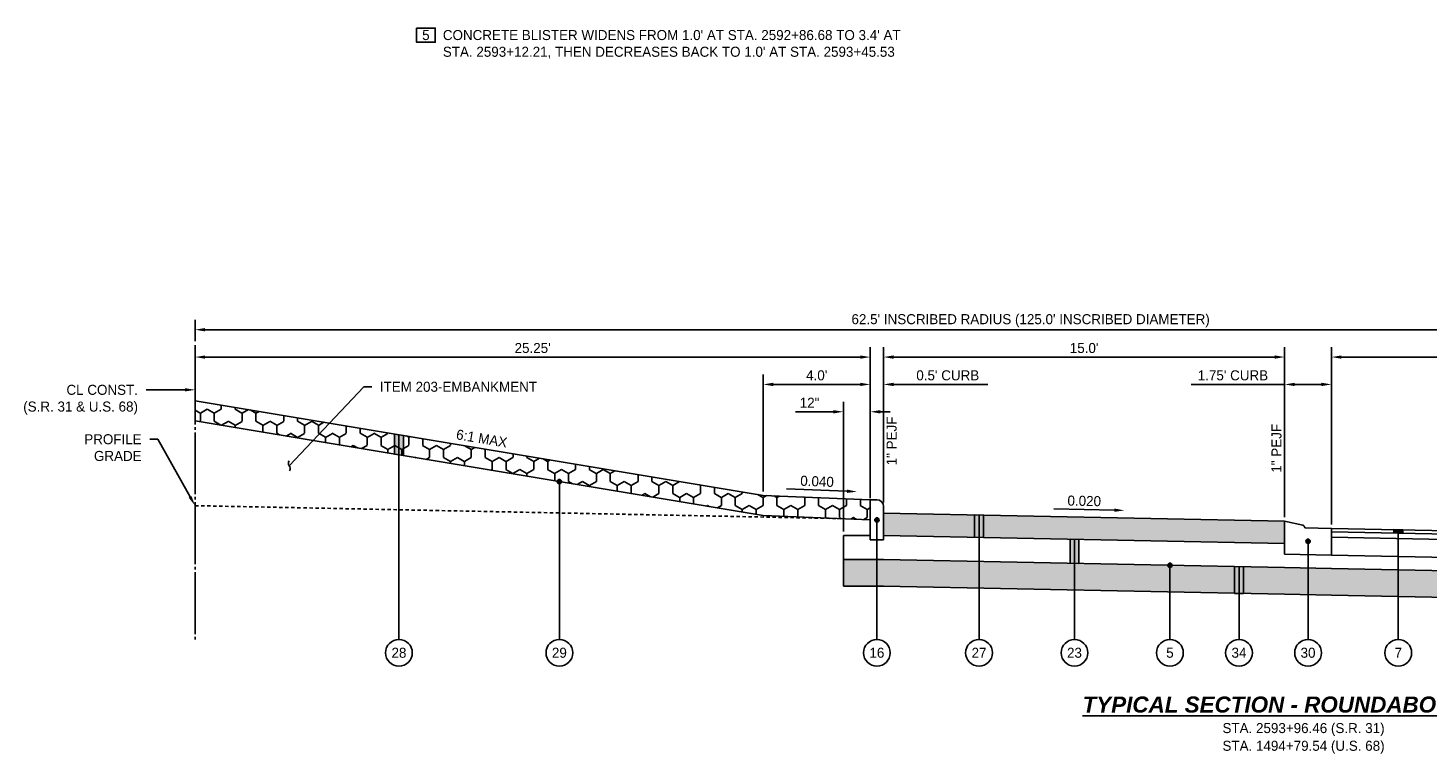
# Model space of a CAD drawing. Header units: feet. Extents: x 904 to 1979, y -2403 to -1843.
# Tile 23 of 34: x 1876 to 1928, y -2037 to -2009. Entities that reach past the tile are written whole.
import ezdxf
from ezdxf import colors
from ezdxf.entities.mleader import LeaderData, LeaderLine
from ezdxf.math import Vec2, Vec3

# ---------------------------------------------------------------- set-up
doc = ezdxf.new("R2010")
doc.units = ezdxf.units.FT
doc.header["$MEASUREMENT"] = 0
doc.linetypes.add('cl', pattern=[5, 0.09375, -0.09375, 4.625, -0.09375, 0.09375])
doc.linetypes.add('HIDDEN', pattern=[0.375, 0.25, -0.125])
for name, color, linetype in [('GE_P_CL', 180, 'cl'), ('RD_P_Text', 1, 'Continuous'), ('SC_Shading1', 247, 'Continuous'), ('SC_Shading1_Resurfacing', 247, 'Continuous')]:
    doc.layers.add(name, color=color, linetype=linetype)
doc.styles.add('Slanted-Normal', font='font31.shx', dxfattribs={"height": 0.1})
doc.styles.get("Standard").update_dxf_attribs({"font": 'font31.shx'})
doc.dimstyles.new('COEC', dxfattribs={"dimscale": 13.9, "dimtxt": 0.18, "dimasz": 0.18, "dimexe": 0.18, "dimexo": 0.0625, "dimgap": 0.09, "dimtad": 1, "dimzin": 0, "dimdsep": 46, "dimtxsty": 'Standard', "dimcen": 0.09, "dimclrd": 256, "dimclre": 256, "dimclrt": 256, "dimaunit": 1, "dimadec": 4, "dimazin": 0, "dimtfac": 1, "dimtofl": 0, "dimtmove": 0, "dimatfit": 3, "dimfxl": 1, "dimtolj": 1, "dimtzin": 0, "dimlwd": -1, "dimlwe": -1, "dimarcsym": 0})

# ---------------------------------------------------------------- blocks, each defined once
blk = doc.blocks.new('*D1179')
at = {"layer": 'Defpoints', "color": 0, "transparency": 16777216}
for p in [(1882.37, -2021.255), (1882.37, -2021.7), (1907.62, -2027.035)]:
    blk.add_point(p, dxfattribs=at)
at = {"layer": 'RD_P_Text', "transparency": 16777216}
for p, q in [((1882.37, -2021.405), (1882.37, -2022.075)), ((1907.62, -2026.885), (1907.62, -2021.325)), ((1907.245, -2021.7), (1882.745, -2021.7))]:
    blk.add_line(p, q, dxfattribs=at)
for points in [[(1882.745, -2021.638), (1882.745, -2021.763), (1882.37, -2021.7)], [(1907.245, -2021.638), (1907.245, -2021.763), (1907.62, -2021.7)]]:
    blk.add_solid(points, dxfattribs=at)
at = {"layer": 'RD_P_Text', "transparency": 16777216, "insert": (1894.995, -2021.363), "char_height": 0.375, "attachment_point": 5}
blk.add_mtext("\\A1;25.25'", dxfattribs=at)
blk = doc.blocks.new('*D1180')
at = {"layer": 'Defpoints', "color": 0, "transparency": 16777216}
for p in [(1882.37, -2020.678), (1882.37, -2021.255), (1944.87, -2028.505)]:
    blk.add_point(p, dxfattribs=at)
at = {"layer": 'RD_P_Text', "transparency": 16777216}
for p, q in [((1882.37, -2021.105), (1882.37, -2020.303)), ((1944.87, -2028.355), (1944.87, -2020.303)), ((1944.495, -2020.678), (1882.745, -2020.678))]:
    blk.add_line(p, q, dxfattribs=at)
for points in [[(1882.745, -2020.615), (1882.745, -2020.74), (1882.37, -2020.678)], [(1944.495, -2020.615), (1944.495, -2020.74), (1944.87, -2020.678)]]:
    blk.add_solid(points, dxfattribs=at)
at = {"layer": 'RD_P_Text', "transparency": 16777216, "insert": (1913.62, -2020.34), "char_height": 0.375, "attachment_point": 5}
blk.add_mtext("\\A1;62.5' INSCRIBED RADIUS (125.0' INSCRIBED DIAMETER)", dxfattribs=at)
blk = doc.blocks.new('*D1181')
at = {"layer": 'Defpoints', "color": 0, "transparency": 16777216}
for p in [(1907.62, -2022.723), (1907.62, -2027.125), (1908.12, -2027.285)]:
    blk.add_point(p, dxfattribs=at)
at = {"layer": 'RD_P_Text', "transparency": 16777216}
for p, q in [((1907.62, -2026.975), (1907.62, -2022.348)), ((1908.12, -2027.135), (1908.12, -2022.348)), ((1907.245, -2022.723), (1906.87, -2022.723)), ((1908.495, -2022.723), (1912.014, -2022.723))]:
    blk.add_line(p, q, dxfattribs=at)
for points in [[(1907.245, -2022.66), (1907.245, -2022.785), (1907.62, -2022.723)], [(1908.495, -2022.66), (1908.495, -2022.785), (1908.12, -2022.723)]]:
    blk.add_solid(points, dxfattribs=at)
at = {"layer": 'RD_P_Text', "transparency": 16777216, "insert": (1910.521, -2022.385), "char_height": 0.375, "attachment_point": 5}
blk.add_mtext("\\A1;0.5' CURB", dxfattribs=at)
blk = doc.blocks.new('*D1182')
at = {"layer": 'Defpoints', "color": 0, "transparency": 16777216}
for p in [(1908.12, -2021.7), (1908.12, -2027.285), (1923.12, -2027.835)]:
    blk.add_point(p, dxfattribs=at)
at = {"layer": 'RD_P_Text', "transparency": 16777216}
for p, q in [((1908.12, -2027.135), (1908.12, -2021.325)), ((1923.12, -2027.685), (1923.12, -2021.325)), ((1922.745, -2021.7), (1908.495, -2021.7))]:
    blk.add_line(p, q, dxfattribs=at)
for points in [[(1908.495, -2021.638), (1908.495, -2021.763), (1908.12, -2021.7)], [(1922.745, -2021.638), (1922.745, -2021.763), (1923.12, -2021.7)]]:
    blk.add_solid(points, dxfattribs=at)
at = {"layer": 'RD_P_Text', "transparency": 16777216, "insert": (1915.62, -2021.363), "char_height": 0.375, "attachment_point": 5}
blk.add_mtext("\\A1;15.0'", dxfattribs=at)
blk = doc.blocks.new('*D1183')
at = {"layer": 'Defpoints', "color": 0, "transparency": 16777216}
for p in [(1923.12, -2022.723), (1923.12, -2027.835), (1924.87, -2028.105)]:
    blk.add_point(p, dxfattribs=at)
at = {"layer": 'RD_P_Text', "transparency": 16777216}
for p, q in [((1923.12, -2027.685), (1923.12, -2022.348)), ((1924.87, -2027.955), (1924.87, -2022.348)), ((1923.12, -2022.723), (1919.626, -2022.723)), ((1924.495, -2022.723), (1923.495, -2022.723))]:
    blk.add_line(p, q, dxfattribs=at)
for points in [[(1923.495, -2022.66), (1923.495, -2022.785), (1923.12, -2022.723)], [(1924.495, -2022.66), (1924.495, -2022.785), (1924.87, -2022.723)]]:
    blk.add_solid(points, dxfattribs=at)
at = {"layer": 'RD_P_Text', "transparency": 16777216, "insert": (1921.186, -2022.385), "char_height": 0.375, "attachment_point": 5}
blk.add_mtext("\\A1;1.75' CURB", dxfattribs=at)
blk = doc.blocks.new('*D1184')
at = {"layer": 'Defpoints', "color": 0, "transparency": 16777216}
for p in [(1924.87, -2021.7), (1924.87, -2028.105), (1944.87, -2028.505)]:
    blk.add_point(p, dxfattribs=at)
at = {"layer": 'RD_P_Text', "transparency": 16777216}
for p, q in [((1924.87, -2027.955), (1924.87, -2021.325)), ((1944.87, -2028.355), (1944.87, -2021.325)), ((1944.495, -2021.7), (1925.245, -2021.7))]:
    blk.add_line(p, q, dxfattribs=at)
for points in [[(1925.245, -2021.638), (1925.245, -2021.763), (1924.87, -2021.7)], [(1944.495, -2021.638), (1944.495, -2021.763), (1944.87, -2021.7)]]:
    blk.add_solid(points, dxfattribs=at)
at = {"layer": 'RD_P_Text', "transparency": 16777216, "insert": (1934.87, -2021.363), "char_height": 0.375, "attachment_point": 5}
blk.add_mtext("\\A1;20.0'", dxfattribs=at)
blk = doc.blocks.new('*D1189')
at = {"layer": 'Defpoints', "color": 0, "transparency": 16777216}
for p in [(1903.62, -2022.723), (1903.62, -2026.875), (1907.62, -2027.125)]:
    blk.add_point(p, dxfattribs=at)
at = {"layer": 'RD_P_Text', "transparency": 16777216}
for p, q in [((1903.62, -2026.725), (1903.62, -2022.348)), ((1907.62, -2026.975), (1907.62, -2022.348)), ((1907.245, -2022.723), (1903.995, -2022.723))]:
    blk.add_line(p, q, dxfattribs=at)
for points in [[(1903.995, -2022.66), (1903.995, -2022.785), (1903.62, -2022.723)], [(1907.245, -2022.66), (1907.245, -2022.785), (1907.62, -2022.723)]]:
    blk.add_solid(points, dxfattribs=at)
at = {"layer": 'RD_P_Text', "transparency": 16777216, "insert": (1905.62, -2022.385), "char_height": 0.375, "attachment_point": 5}
blk.add_mtext("\\A1;4.0'", dxfattribs=at)
blk = doc.blocks.new('_Integral')
at = {"color": 0, "linetype": 'ByBlock', "lineweight": -2}
for centre, start, end in [((0.44, -0.09), 102, 168), ((-0.44, 0.09), 282, 348)]:
    blk.add_arc(centre, 0.454, start, end, dxfattribs=at)
blk = doc.blocks.new('*D1429')
at = {"layer": 'Defpoints', "color": 0, "transparency": 16777216}
for p in [(1906.62, -2023.745), (1907.62, -2027.035), (1906.62, -2028.368)]:
    blk.add_point(p, dxfattribs=at)
at = {"layer": 'RD_P_Text', "transparency": 16777216}
for p, q in [((1906.62, -2028.218), (1906.62, -2023.37)), ((1907.62, -2026.885), (1907.62, -2023.37)), ((1906.245, -2023.745), (1904.832, -2023.745)), ((1907.995, -2023.745), (1908.37, -2023.745))]:
    blk.add_line(p, q, dxfattribs=at)
for points in [[(1906.245, -2023.683), (1906.245, -2023.808), (1906.62, -2023.745)], [(1907.995, -2023.683), (1907.995, -2023.808), (1907.62, -2023.745)]]:
    blk.add_solid(points, dxfattribs=at)
at = {"layer": 'RD_P_Text', "transparency": 16777216, "insert": (1905.351, -2023.408), "char_height": 0.375, "attachment_point": 5}
blk.add_mtext('\\A1;12"', dxfattribs=at)

msp = doc.modelspace()

# ---------------------------------------------------------------- hatches: boundary and pattern name
at = {"layer": 'RD_P_Text'}
h = msp.add_hatch(color=256, dxfattribs=at)
h.dxf.hatch_style = 1
h.paths.add_polyline_path([(1889.828, -2024.576), (1890.161, -2024.632), (1890.161, -2025.382), (1889.828, -2025.326)])
h = msp.add_hatch(color=256, dxfattribs=at)
h.dxf.hatch_style = 1
edge = h.paths.add_edge_path()
edge.add_arc((1895.995, -2026.354), 0.08, 0, 360)
h = msp.add_hatch(color=256, dxfattribs=at)
h.dxf.hatch_style = 1
edge = h.paths.add_edge_path()
edge.add_arc((1907.87, -2027.785), 0.08, 0, 360)
h = msp.add_hatch(color=256, dxfattribs=at)
h.dxf.hatch_style = 1
h.paths.add_polyline_path([(1911.524, -2027.603), (1911.857, -2027.61), (1911.857, -2028.443), (1911.524, -2028.436)])
h = msp.add_hatch(color=256, dxfattribs=at)
h.dxf.hatch_style = 1
h.paths.add_polyline_path([(1927.203, -2028.151), (1927.536, -2028.158), (1927.536, -2028.283), (1927.203, -2028.276)])
h = msp.add_hatch(color=256, dxfattribs=at)
h.dxf.hatch_style = 1
h.paths.add_polyline_path([(1915.094, -2028.508), (1915.427, -2028.514), (1915.427, -2029.415), (1915.094, -2029.409)])
h = msp.add_hatch(color=256, dxfattribs=at)
h.dxf.hatch_style = 1
edge = h.paths.add_edge_path()
edge.add_arc((1923.995, -2028.587), 0.08, 0, 360)
h = msp.add_hatch(color=256, dxfattribs=at)
h.dxf.hatch_style = 1
edge = h.paths.add_edge_path()
edge.add_arc((1918.83, -2029.483), 0.08, 0, 360)
h = msp.add_hatch(color=256, dxfattribs=at)
h.dxf.hatch_style = 1
h.paths.add_polyline_path([(1921.246, -2029.532), (1921.579, -2029.538), (1921.579, -2030.538), (1921.246, -2030.532)])
at = {"layer": 'SC_Shading1'}
h = msp.add_hatch(dxfattribs=at)
h.set_pattern_fill('WICKER', color=256, scale=1.5)
h.set_pattern_definition([(0, (22.9745, 2.6855), (0, 1.5), [0.439335, -0.257355, 0.621315, -0.18198]), (0, (22.9745, 2.5035), (0, 1.5), [0.621315, -0.257355, 0.439335, -0.18198]), (0, (23.4138, 3.5642), (0, 1.5), [0.621315, -0.257355, 0.439335, -0.18198]), (0, (23.4138, 3.7462), (0, 1.5), [0.439335, -0.257355, 0.621315, -0.18198]), (90, (23.2318, 2.6855), (-1.5, 9e-17), [0.439335, -0.257355, 0.621315, -0.18198]), (90, (23.4138, 2.6855), (-1.5, 9e-17), [0.621315, -0.257355, 0.439335, -0.18198]), (90, (24.2925, 2.9429), (-1.5, 9e-17), [0.621315, -0.18198, 0.439335, -0.257355]), (90, (24.4745, 3.1249), (-1.5, 9e-17), [0.439335, -0.18198, 0.621315, -0.257355]), (135, (23.7245, 2.3749), (-1.4999962, -1.4999962), [0.439335, -0.257355, 0.36396, -0.257355, 0.621315, -0.18198]), (135, (23.8532, 2.5035), (-1.4999962, -1.4999962), [0.621315, -0.257355, 0.36396, -0.257355, 0.439335, -0.18198]), (135, (24.7318, 2.8675), (-1.4999962, -1.4999962), [0.36396, -0.257355, 0.621315, -0.18198, 0.439335, -0.257355]), (135, (24.7318, 3.1249), (-1.4999962, -1.4999962), [0.36396, -0.257355, 0.439335, -0.18198, 0.621315, -0.257355]), (45, (23.8532, 2.2462), (-1.4999962, 1.4999962), [0.36396, -0.257355, 0.439335, -0.18198, 0.621315, -0.257355]), (45, (23.5958, 2.2462), (-1.4999962, 1.4999962), [0.36396, -0.257355, 0.621315, -0.18198, 0.439335, -0.257355]), (45, (22.7925, 2.6855), (-1.4999962, 1.4999962), [0.439335, -0.18198, 0.621315, -0.257355, 0.36396, -0.257355]), (45, (22.5351, 2.6855), (-1.4999962, 1.4999962), [0.621315, -0.18198, 0.439335, -0.257355, 0.36396, -0.257355])])
h.paths.add_polyline_path([(1908.12, -2030.269), (1923.12, -2030.569), (1944.87, -2031.004), (1947.37, -2031.204), (1947.37, -2030.204), (1944.87, -2030.004), (1923.12, -2029.569), (1908.12, -2029.269), (1906.62, -2029.269), (1906.62, -2030.269)])
at = {"layer": 'SC_Shading1_Resurfacing'}
h = msp.add_hatch(dxfattribs=at)
h.set_pattern_fill('Y', color=256, scale=2.4)
h.set_pattern_definition([(330, (0.5196, 0), (0.77942343, 0.45000098), [0.3, -0.6]), (330, (0, 0), (0.77942343, 0.45000098), [0.3, -0.6]), (90, (0.2598, 0.45), (-0.779424, 0.45), [0.3, -0.6]), (90, (0, 0), (-0.779424, 0.45), [0.3, -0.6]), (30, (0, 0.3), (-5.7e-07, 0.90000098), [0.3, -0.6]), (30, (0.2598, 0.75), (-5.7e-07, 0.90000098), [0.3, -0.6])])
h.paths.add_polyline_path([(1882.37, -2023.333), (1882.37, -2024.083), (1903.62, -2027.625), (1907.62, -2027.785), (1907.62, -2027.035), (1903.62, -2026.875)])
at = {"layer": 'SC_Shading1_Resurfacing', "true_color": 0x7ac1d6}
h = msp.add_hatch(dxfattribs=at)
h.set_pattern_fill('BOX', color=133, scale=0.3)
h.paths.add_polyline_path([(1908.12, -2027.535), (1908.12, -2028.368), (1923.12, -2028.668), (1923.12, -2027.835)])

# ---------------------------------------------------------------- linework, layer by layer
at = {"layer": 'GE_P_CL', "ltscale": 0.5, "flags": 128}
msp.add_lwpolyline([(1882.37, -2032.255), (1882.37, -2021.255)], dxfattribs=at)
at = {"layer": 'RD_P_Text'}
msp.add_lwpolyline([(1890.653, -2009.4), (1891.353, -2009.4), (1891.353, -2009.933), (1890.653, -2009.933)], close=True, dxfattribs=at)
at = {"layer": 'RD_P_Text', "flags": 128}
for points in [[(1903.62, -2026.875), (1882.37, -2023.333)], [(1903.62, -2027.625), (1882.37, -2024.083)], [(1889.828, -2024.576), (1889.828, -2025.326)], [(1889.828, -2024.576), (1890.161, -2024.632), (1890.161, -2025.382), (1889.828, -2025.326), (1889.828, -2024.576)], [(1889.995, -2024.604), (1889.995, -2032.255)], [(1890.161, -2024.632), (1890.161, -2025.382)], [(1895.995, -2026.354), (1895.995, -2032.255)], [(1907.62, -2027.035), (1903.62, -2026.875)], [(1907.87, -2027.035), (1907.62, -2027.035)], [(1907.62, -2027.785), (1903.62, -2027.625)], [(1907.87, -2027.785), (1907.87, -2032.255)], [(1908.12, -2027.535), (1923.12, -2027.835)], [(1911.524, -2028.436), (1911.524, -2027.603)], [(1911.524, -2027.603), (1911.857, -2027.61), (1911.857, -2028.443), (1911.524, -2028.436), (1911.524, -2027.603)], [(1911.69, -2032.255), (1911.69, -2027.606)], [(1911.857, -2028.443), (1911.857, -2027.61)], [(1923.805, -2027.987), (1923.12, -2027.835)], [(1907.62, -2028.368), (1906.62, -2028.368)], [(1906.62, -2028.368), (1906.62, -2028.868)], [(1908.12, -2028.368), (1923.12, -2028.668)], [(1923.87, -2028.085), (1924.87, -2028.105)], [(1924.87, -2028.105), (1944.87, -2028.505)], [(1924.87, -2028.105), (1924.87, -2029.104)], [(1924.87, -2028.23), (1944.87, -2028.63)], [(1927.203, -2028.151), (1927.203, -2028.276)], [(1927.203, -2028.151), (1927.536, -2028.158), (1927.536, -2028.283), (1927.203, -2028.276), (1927.203, -2028.151)], [(1927.37, -2028.155), (1927.37, -2032.255)], [(1927.536, -2028.158), (1927.536, -2028.283)], [(1906.62, -2030.269), (1906.62, -2028.868)], [(1908.12, -2028.535), (1907.62, -2028.535)], [(1915.094, -2029.008), (1915.094, -2028.508)], [(1915.094, -2028.508), (1915.427, -2028.514), (1915.427, -2029.415), (1915.094, -2029.409), (1915.094, -2028.508)], [(1915.26, -2032.255), (1915.26, -2028.511)], [(1915.427, -2029.014), (1915.427, -2028.514)], [(1923.995, -2028.587), (1923.995, -2032.255)], [(1924.87, -2028.438), (1944.87, -2028.838)], [(1908.12, -2029.269), (1906.62, -2029.269)], [(1908.12, -2029.269), (1923.12, -2029.569)], [(1923.12, -2029.069), (1924.87, -2029.104)], [(1924.87, -2029.104), (1944.87, -2029.504)], [(1918.83, -2032.255), (1918.83, -2029.483)], [(1921.246, -2029.532), (1921.579, -2029.538), (1921.579, -2030.538), (1921.246, -2030.532), (1921.246, -2029.532)], [(1921.413, -2032.255), (1921.413, -2029.535)], [(1924.87, -2029.604), (1923.12, -2029.569)], [(1924.87, -2029.604), (1944.87, -2030.004)], [(1908.12, -2030.269), (1906.62, -2030.269)], [(1908.12, -2030.269), (1923.12, -2030.569)], [(1924.87, -2030.604), (1923.12, -2030.569)], [(1924.87, -2030.604), (1944.87, -2031.004)]]:
    msp.add_lwpolyline(points, dxfattribs=at)
at = {"layer": 'RD_P_Text', "linetype": 'ByBlock', "lineweight": -2}
for points in [[(1906.751, -2026.716), (1904.489, -2026.625)], [(1916.752, -2027.423), (1914.488, -2027.378)]]:
    msp.add_lwpolyline(points, dxfattribs=at)
at = {"layer": 'RD_P_Text', "linetype": 'HIDDEN', "ltscale": 0.5, "flags": 128}
msp.add_lwpolyline([(1882.37, -2027.255), (1906.37, -2027.735)], dxfattribs=at)
at = {"layer": 'RD_P_Text', "ltscale": 0.5, "flags": 128}
for points in [[(1907.62, -2028.535), (1907.62, -2027.035)], [(1908.12, -2028.535), (1908.12, -2027.285)], [(1923.12, -2029.069), (1923.12, -2027.835)], [(1923.87, -2028.085), (1923.87, -2028.068)]]:
    msp.add_lwpolyline(points, dxfattribs=at)
at = {"layer": 'RD_P_Text'}
for centre, radius in [((1895.995, -2026.354), 0.08), ((1907.87, -2027.785), 0.08), ((1923.995, -2028.587), 0.08), ((1918.83, -2029.483), 0.08), ((1889.995, -2032.755), 0.5), ((1895.995, -2032.755), 0.5), ((1907.87, -2032.755), 0.5), ((1911.69, -2032.755), 0.5), ((1915.26, -2032.755), 0.5), ((1918.83, -2032.755), 0.5), ((1921.413, -2032.755), 0.5), ((1923.995, -2032.755), 0.5), ((1927.37, -2032.755), 0.5)]:
    msp.add_circle(centre, radius, dxfattribs=at)
at = {"layer": 'RD_P_Text', "ltscale": 0.5}
msp.add_arc((1907.87, -2027.285), 0.25, 0, 90, dxfattribs=at)
at = {"layer": 'RD_P_Text'}
msp.add_arc((1923.787, -2028.068), 0.0833, 0, 77.4709, dxfattribs=at)
for points in [[(1906.749, -2026.778), (1907.126, -2026.731), (1906.754, -2026.653)], [(1916.75, -2027.486), (1917.127, -2027.431), (1916.753, -2027.361)]]:
    msp.add_solid(points, dxfattribs=at)

# ---------------------------------------------------------------- texts
for s, width, heights, insert, char_height, attachment_point in [('\\pxt43;5', 34.83485, [0.375], (1891.003, -2009.666), 0.375, 5), ("CONCRETE BLISTER WIDENS FROM 1.0' AT STA. 2592+86.68 TO 3.4' AT \\PSTA. 2593+12.21, THEN DECREASES BACK TO 1.0' AT STA. 2593+45.53", 21.75627, [9.075], (1891.637, -2009.475), 0.375, 1), ('28', 34.83485, [0], (1889.995, -2032.755), 0.375, 5), ('29', 34.83485, [0], (1895.995, -2032.755), 0.375, 5), ('16', 34.83485, [0], (1907.87, -2032.755), 0.375, 5), ('\\pxt43;27', 34.83485, [0], (1911.69, -2032.755), 0.375, 5), ('23', 34.83485, [0], (1915.26, -2032.755), 0.375, 5), ('5', 34.83485, [0], (1918.83, -2032.755), 0.375, 5), ('34', 34.83485, [0], (1921.413, -2032.755), 0.375, 5), ('30', 34.83485, [0], (1923.995, -2032.755), 0.375, 5), ('7', 34.83485, [0], (1927.37, -2032.755), 0.375, 5), ('{\\fArial|b1|i1|c0|p34;\\LTYPICAL SECTION - ROUNDABOUT - ICD}', 34.83485, [0], (1923.827, -2034.693), 0.6, 5), ('STA. 2593+96.46 (S.R. 31)', 34.83485, [0.375], (1923.827, -2035.625), 0.375, 5), ('STA. 1494+79.54 (U.S. 68)', 34.83485, [0], (1923.827, -2036.287), 0.375, 5)]:
    msp.add_mtext_dynamic_manual_height_columns(s, width=width, gutter_width=10, heights=heights, dxfattribs=dict(at, insert=insert, char_height=char_height, attachment_point=attachment_point))
at = {"layer": 'RD_P_Text', "char_height": 0.375, "attachment_point": 5}
for s, width, insert, rotation in [('1" PEJF', 34.83485, (1908.423, -2024.836), 90), ('1" PEJF', 34.83485, (1922.817, -2025.111), 90), ('6:1 MAX', 7.77982, (1893.091, -2024.743), 350.5377), ('0.040', 2.91398, (1905.633, -2026.348), 357.7094), ('0.020', 2.91398, (1915.626, -2027.078), 358.8542)]:
    msp.add_mtext_dynamic_manual_height_columns(s, width=width, gutter_width=10, heights=[0], dxfattribs=dict(at, insert=insert, rotation=rotation))

# ---------------------------------------------------------------- dimensions: what is measured, and where the dimension line sits
at = {"layer": 'RD_P_Text'}
for base, p1, p2, text, picture, middle in [((1882.37, -2020.678), (1944.87, -2028.505), (1882.37, -2021.255), "62.5' INSCRIBED RADIUS (125.0' INSCRIBED DIAMETER)", '*D1180', (1913.62, -2020.34)), ((1882.37, -2021.7), (1907.62, -2027.035), (1882.37, -2021.255), "25.25'", '*D1179', (1894.995, -2021.363)), ((1908.12, -2021.7), (1923.12, -2027.835), (1908.12, -2027.285), "15.0'", '*D1182', (1915.62, -2021.363)), ((1924.87, -2021.7), (1944.87, -2028.505), (1924.87, -2028.105), "20.0'", '*D1184', (1934.87, -2021.363)), ((1903.62, -2022.723), (1907.62, -2027.125), (1903.62, -2026.875), "4.0'", '*D1189', (1905.62, -2022.385)), ((1906.62, -2023.745), (1907.62, -2027.035), (1906.62, -2028.368), '12"', '*D1429', (1905.351, -2023.408))]:
    dim = msp.add_linear_dim(base=base, p1=p1, p2=p2, text=text, dimstyle='COEC', override={"dimscale": 3, "dimtxt": 0.125, "dimasz": 0.125, "dimexe": 0.125, "dimexo": 0.05, "dimgap": 0.05}, dxfattribs=at)
    dim.commit()
    dim.dimension.update_dxf_attribs({"geometry": picture, "text_midpoint": middle})
for base, p1, p2, text, picture, middle in [((1907.62, -2022.723), (1908.12, -2027.285), (1907.62, -2027.125), "0.5' CURB", '*D1181', (1910.521, -2022.723)), ((1923.12, -2022.723), (1924.87, -2028.105), (1923.12, -2027.835), "1.75' CURB", '*D1183', (1921.186, -2022.723))]:
    dim = msp.add_linear_dim(base=base, p1=p1, p2=p2, text=text, dimstyle='COEC', override={"dimscale": 3, "dimtxt": 0.125, "dimasz": 0.125, "dimexe": 0.125, "dimexo": 0.05, "dimgap": 0.05}, dxfattribs=at)
    dim.commit()
    dim.dimension.update_dxf_attribs({"geometry": picture, "text_midpoint": middle, "dimtype": 160})

# ---------------------------------------------------------------- leaders
ml = msp.add_multileader_mtext('Standard', dxfattribs=at)
ml.set_content('ITEM 203-EMBANKMENT', color=256, style='Slanted-Normal')
ml.set_leader_properties()
ml.set_arrow_properties(name='INTEGRAL')
ml.build(insert=Vec2(0, 0))
ml.multileader.update_dxf_attribs({"dogleg_length": 0.1, "arrow_head_size": 0.375, "scale": 3})
ctx = ml.context
ctx.base_point, ctx.scale, ctx.char_height, ctx.arrow_head_size, ctx.landing_gap_size, ctx.plane_origin = Vec3(1888.98, -2022.81), 3, 0.375, 0.375, 0.3, Vec3(1884.485, -2021.567)
notes = []
notes.append((ctx, [(0, (1, 1, 0), (1888.68, -2022.81), (1, 0), 0.3, [(0, [(1885.894, -2025.762)], 0, [])])]))
ctx.mtext.insert, ctx.mtext.flow_direction = Vec3(1889.28, -2022.622), 5
ml = msp.add_multileader_mtext('Standard', dxfattribs=at)
ml.set_content('CL CONST.{\\W0.8;\\P}(S.R. 31 & U.S. 68)', color=256, style='Slanted-Normal')
ml.set_leader_properties()
ml.build(insert=Vec2(0, 0))
ml.multileader.update_dxf_attribs({"dogleg_length": 0.1, "arrow_head_size": 0.375, "scale": 3})
ctx = ml.context
ctx.base_point, ctx.scale, ctx.char_height, ctx.arrow_head_size, ctx.landing_gap_size, ctx.plane_origin = Vec3(1874.718, -2022.924), 3, 0.375, 0.375, 0.3, Vec3(1882.37, -2022.924)
ctx.text_align_type = 2
notes.append((ctx, [(0, (1, 1, 0), (1880.835, -2022.924), (-1, 0), 0.3, [(0, [(1882.37, -2022.924)], 0, [])])]))
ctx.mtext.insert, ctx.mtext.alignment, ctx.mtext.flow_direction = Vec3(1880.235, -2022.737), 3, 5
ml = msp.add_multileader_mtext('Standard', dxfattribs=at)
ml.set_content('PROFILE \\PGRADE', color=256, style='Slanted-Normal')
ml.set_leader_properties()
ml.build(insert=Vec2(0, 0))
ml.multileader.update_dxf_attribs({"dogleg_length": 0.1, "arrow_head_size": 0.375, "scale": 3})
ctx = ml.context
ctx.base_point, ctx.scale, ctx.char_height, ctx.arrow_head_size, ctx.landing_gap_size, ctx.plane_origin = Vec3(1877.813, -2024.772), 3, 0.375, 0.375, 0.3, Vec3(1882.37, -2025.053)
ctx.text_align_type = 2
notes.append((ctx, [(0, (1, 1, 0), (1880.972, -2024.772), (-1, 0), 0.3, [(0, [(1882.37, -2027.255)], 0, [])])]))
ctx.mtext.insert, ctx.mtext.alignment, ctx.mtext.flow_direction = Vec3(1880.372, -2024.584), 3, 5
for ctx, leaders in notes:
    for number, flags, end, landing, length, lines in leaders:
        leader = LeaderData()
        leader.index, (leader.has_last_leader_line, leader.has_dogleg_vector, leader.attachment_direction) = number, flags
        leader.last_leader_point, leader.dogleg_vector, leader.dogleg_length = Vec3(end), Vec3(landing), length
        for number, points, colour, breaks in lines:
            line = LeaderLine()
            line.index, line.vertices, line.color, line.breaks = number, Vec3.list(points), colors.encode_raw_color(colour), breaks
            leader.lines.append(line)
        ctx.leaders.append(leader)

doc.saveas('drawing.dxf')
